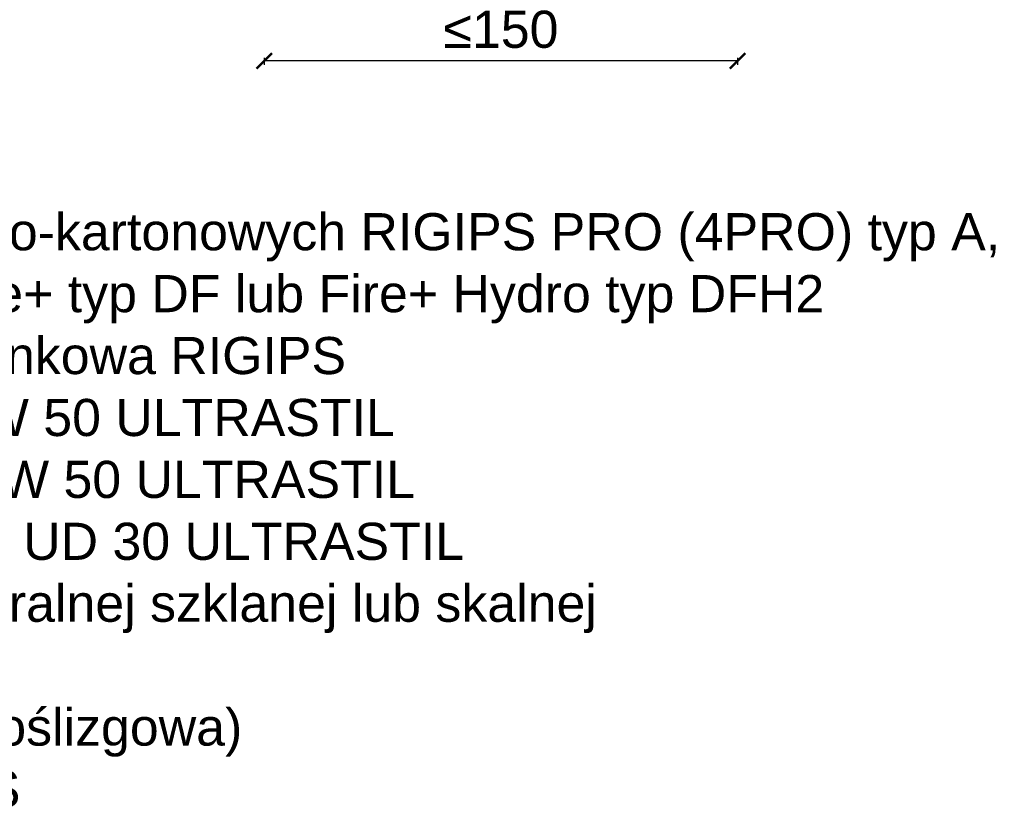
# Model space of a CAD drawing. Header units: millimetres. Extents: x -1515 to 3051, y -92 to 2830.
# Tile 3 of 30: x -1129 to -811, y -80 to 179. Entities that reach past the tile are written whole.
import ezdxf

# ---------------------------------------------------------------- set-up
doc = ezdxf.new("R2010")
doc.units = ezdxf.units.MM
doc.layers.add('KRESKOWANIE', color=7, linetype='Continuous', lineweight=9)
doc.styles.get("Standard").update_dxf_attribs({"font": 'arial.ttf'})
doc.dimstyles.new('ISO-25', dxfattribs={"dimtxt": 2.5, "dimasz": 2.5, "dimexe": 1.25, "dimexo": 0.625, "dimtad": 1, "dimtxsty": 'Standard', "dimcen": 2.5, "dimadec": 0, "dimazin": 0, "dimtfac": 1, "dimtmove": 0, "dimatfit": 3, "dimfxl": 1, "dimarcsym": 0})

# ---------------------------------------------------------------- blocks, each defined once
blk = doc.blocks.new('_ArchTick')
at = {"color": 0, "linetype": 'ByBlock', "const_width": 0.15}
blk.add_lwpolyline([(-0.5, -0.5), (0.5, 0.5)], dxfattribs=at)
blk = doc.blocks.new('*D35')
at = {"layer": 'Defpoints', "color": 0, "transparency": 16777216}
for p in [(-1050.3, 267.18), (-897.3, 267.18), (-1050.3, 165.42)]:
    blk.add_point(p, dxfattribs=at)
at = {"layer": 'KRESKOWANIE', "color": 0, "lineweight": -2, "transparency": 16777216}
for p, q in [((-1050.3, 166.42), (-1050.3, 164.17)), ((-897.3, 166.42), (-897.3, 164.17)), ((-897.3, 165.42), (-1050.3, 165.42))]:
    blk.add_line(p, q, dxfattribs=at)
at = {"layer": 'KRESKOWANIE', "color": 0, "lineweight": -2, "transparency": 16777216, "xscale": 5, "yscale": 5, "zscale": 5, "rotation": 180}
blk.add_blockref('_ArchTick', (-1050.3, 165.42), dxfattribs=at)
at = {"layer": 'KRESKOWANIE', "color": 0, "lineweight": -2, "transparency": 16777216, "xscale": 5, "yscale": 5, "zscale": 5}
blk.add_blockref('_ArchTick', (-897.3, 165.42), dxfattribs=at)
at = {"layer": 'KRESKOWANIE', "color": 0, "transparency": 16777216, "insert": (-973.8, 175.54), "char_height": 12, "attachment_point": 5}
blk.add_mtext('≤150', dxfattribs=at)

msp = doc.modelspace()

# ---------------------------------------------------------------- texts
at = {"insert": (-1344.355, 116.223), "char_height": 12, "width": 550.88598, "attachment_point": 1}
msp.add_mtext('1. Opłytowanie z płyt gipsowo-kartonowych RIGIPS PRO (4PRO) typ A, Hydro typ H2, Fire typ F, Fire+ typ DF lub Fire+ Hydro typ DFH2\\P2. Taśma uszczelniająca piankowa RIGIPS\\P3. Profil poziomy RIGIPS UW 50 ULTRASTIL\\P4. Profil słupkowy RIGIPS CW 50 ULTRASTIL\\P5. Profil przyścienny RIGIPS UD 30 ULTRASTIL\\P6. Wypełnienie z wełny mineralnej szklanej lub skalnej\\P7. Tasma spoinowa RIGIPS\\P8. Tasma samoprzylepna (poślizgowa)\\P9. Sufit podwieszany RIGIPS', dxfattribs=at)

# ---------------------------------------------------------------- dimensions: what is measured, and where the dimension line sits
at = {"layer": 'KRESKOWANIE'}
dim = msp.add_linear_dim(base=(-1050.297, 165.416), p1=(-897.297, 267.18), p2=(-1050.297, 267.18), text='≤150', dimstyle='ISO-25', override={"dimtxt": 12, "dimasz": 5, "dimexo": 4, "dimgap": 4, "dimblk1": 'ArchTick', "dimblk2": 'ArchTick', "dimsah": 1, "dimfxlon": 1}, dxfattribs=at)
dim.commit()
dim.dimension.update_dxf_attribs({"geometry": '*D35', "text_midpoint": (-973.797, 175.543)})

doc.saveas('drawing.dxf')
